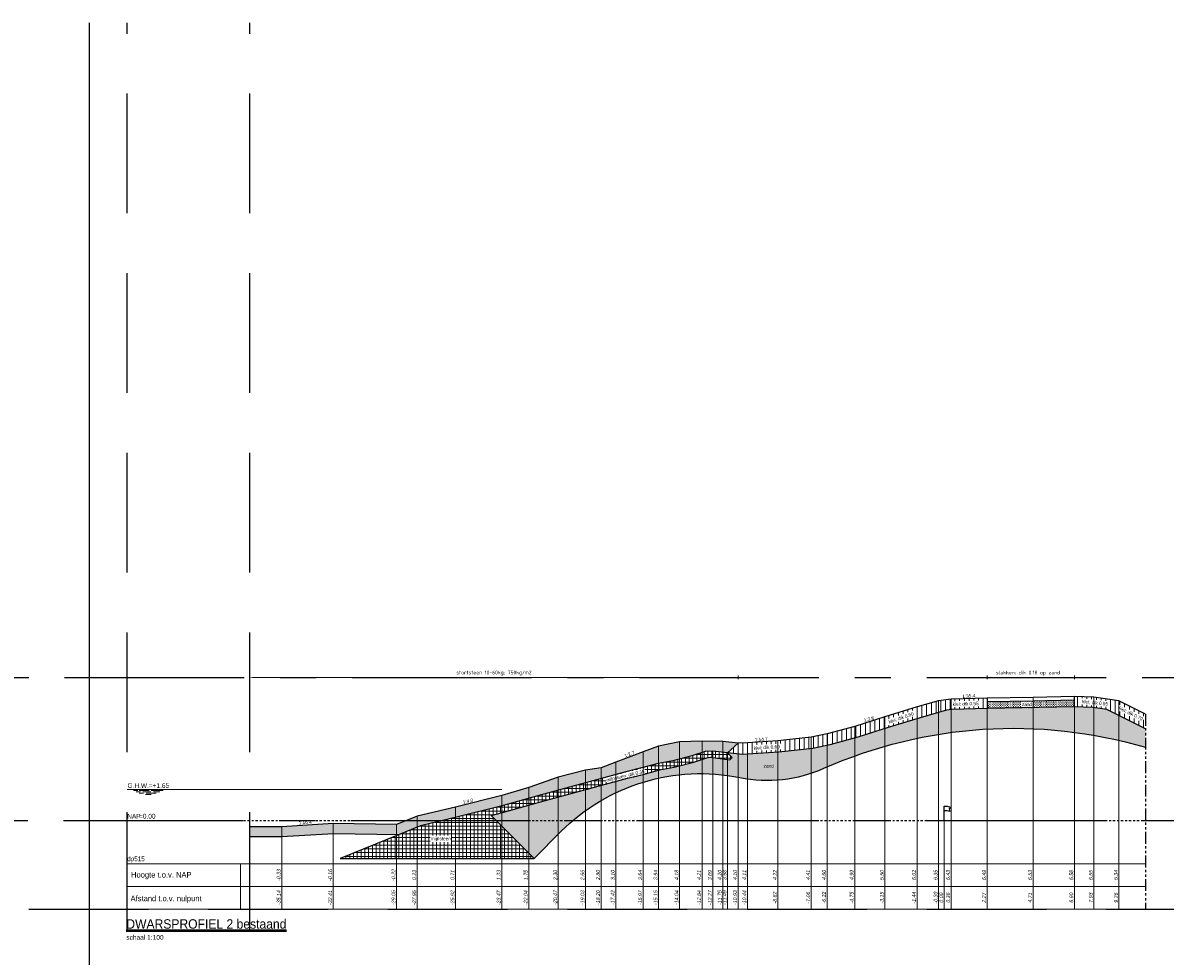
# Model space of a CAD drawing. Header units: metres. Extents: x -256 to 430, y -135 to 172.
# Tile 16 of 29: x 104 to 165, y 51 to 100. Entities that reach past the tile are written whole.
import ezdxf
from ezdxf.enums import TextEntityAlignment as Align

# ---------------------------------------------------------------- set-up
doc = ezdxf.new("R2010")
doc.units = ezdxf.units.M
doc.header["$LTSCALE"] = 0.1
for name, pattern in [('CENTER', [50.8, 31.75, -6.35, 6.35, -6.35]), ('HIDDEN', [9.525, 6.35, -3.175]), ('NAP', [20, 12.5, -2.5, 2.5, -2.5]), ('PHANTOM', [2.5, 1.25, -0.25, 0.25, -0.25, 0.25, -0.25])]:
    doc.linetypes.add(name, pattern=pattern)
for name, color, linetype, lineweight in [('DP-Afbreek', 2, 'PHANTOM', 25), ('DP-BS-arcering_klei', 253, 'Continuous', 0), ('DP-BS-arcering_kreukelberm', 253, 'Continuous', 0), ('DP-BS-arcering_mijnsteen', 253, 'Continuous', 0), ('DP-BS-arcering_zand', 6, 'Continuous', 25), ('DP-BS-Maatvoering', 2, 'Continuous', 20), ('DP-BS-Matenbalk_verlenglijnen', 253, 'Continuous', 0), ('DP-BS-materiaalomschrijving', 213, 'Continuous', 18), ('DP-BS-profiel', 2, 'Continuous', 25), ('DP-Matenbalk', 1, 'Continuous', 18), ('DP-Matenbalk-omschrijving', 3, 'Continuous', 35), ('DP-Matenbalk_bestaandehoogten', 6, 'Continuous', 25), ('DP-NAP-lijn', 6, 'NAP', 25), ('DP-Taludhelling', 1, 'Continuous', 18), ('DP-waterlijn', 1, 'Continuous', 13), ('DP-Waterlijn_tekst', 7, 'Continuous', 35), ('TL-2.5 mm tekst_schaaldp', 7, 'Continuous', 25), ('TL-5.0mm Tekst', 4, 'Continuous', 50)]:
    doc.layers.add(name, color=color, linetype=linetype, lineweight=lineweight)
doc.layers.add('DP-BS-arcrand', color=111, linetype='Continuous', plot=False)
doc.layers.add('THEORETISCHE_NULLIJN', color=255, linetype='Continuous')
doc.styles.add('bestomschr', font='isocp.shx', dxfattribs={"width": 0.96})
doc.styles.add('dp-besthgt', font='StagCAD.ttf', dxfattribs={"oblique": 10, "height": 0.2})
doc.styles.add('StagCAD', font='StagCAD.ttf')
doc.dimstyles.new('best-maatv', dxfattribs={"dimscale": 0.1, "dimtxt": 2, "dimasz": 2, "dimexe": 1, "dimexo": 0, "dimgap": 1, "dimtad": 1, "dimrnd": 0.001, "dimzin": 1, "dimdsep": 46, "dimtxsty": 'bestomschr', "dimcen": 0.09, "dimclrd": 212, "dimclre": 212, "dimclrt": 2, "dimazin": 0, "dimtfac": 1, "dimtix": 1, "dimtmove": 0, "dimatfit": 3, "dimfxl": 1, "dimfxlon": 1, "dimtvp": 0.83, "dimtolj": 1, "dimtzin": 0, "dimlwd": 9, "dimlwe": 9, "dimarcsym": 0})
pattern_1 = [(0, (0, 0), (0.0625, 0.0625), [0, -0.125])]

# ---------------------------------------------------------------- blocks, each defined once
blk = doc.blocks.new('*U6')
at = {"layer": 'DP-Matenbalk'}
for p, q in [((0, -4.7), (6, -4.7)), ((0, -7.1), (0, -4.7)), ((6, -4.7), (6, -7.1)), ((6, -4.7), (54, -4.7)), ((0, -5.9), (6, -5.9)), ((6, -5.9), (54, -5.9)), ((0, -7.1), (6, -7.1)), ((6, -7.1), (54, -7.1))]:
    blk.add_line(p, q, dxfattribs=at)
at = {"layer": 'DP-Matenbalk', "style": 'StagCAD', "width": 0.8}
blk.add_attdef('DPNR', (0, -4.556), '', height=0.25, dxfattribs=at)
at = {"layer": 'DP-Matenbalk-omschrijving', "style": 'StagCAD'}
for s, p in [('Hoogte t.o.v. NAP', (0.2, -5.425)), ('Afstand t.o.v. nulpunt', (0.175, -6.679))]:
    blk.add_text(s, height=0.3, dxfattribs=at).set_placement(p)
at = {"layer": 'TL-2.5 mm tekst_schaaldp', "style": 'StagCAD', "width": 0.96}
blk.add_attdef('SCHAAL', (-0.05, -8.724), '', height=0.25, dxfattribs=at)
at = {"layer": 'TL-5.0mm Tekst', "style": 'StagCAD', "width": 0.96}
blk.add_attdef('OMSCHRIJVING', (-0.05, -8.135), '', height=0.5, dxfattribs=at)
blk = doc.blocks.new('*U34')
at = {"layer": 'DP-NAP-lijn'}
blk.add_line((0, 0), (540, 0), dxfattribs=at)
at = {"layer": 'DP-waterlijn'}
for p, q in [((0, 16.5), (198.58, 16.5)), ((3.38, 15.8), (5.63, 15.8)), ((4.71, 15.1), (6.95, 15.1)), ((6.33, 15.8), (11.56, 15.8)), ((8.57, 14.4), (6.38, 14.4)), ((8.25, 15.1), (12.51, 15.1)), ((9.6, 13.7), (12.74, 13.7)), ((15.31, 14.4), (10.04, 14.4)), ((12.73, 15.8), (19.08, 15.8)), ((13.84, 15.1), (17.21, 15.1))]:
    blk.add_line(p, q, dxfattribs=at)
at = {"layer": 'DP-NAP-lijn', "style": 'StagCAD'}
blk.add_text('NAP', height=2.5, dxfattribs=at).set_placement((0, 1))
blk.add_attdef('NAPLIJN', (6.25, 1), '', height=2.5, dxfattribs=at)
at = {"layer": 'DP-Waterlijn_tekst', "style": 'StagCAD'}
blk.add_attdef('WP', text='', height=2.5, dxfattribs=at).set_placement((11.17, 16.5), align=Align.BOTTOM_CENTER)
blk = doc.blocks.new('*D46')
at = {"layer": 'Defpoints', "color": 0, "transparency": 16777216}
for p in [(142.397, 65.289), (142.397, 61.802), (116.5, 57.375)]:
    blk.add_point(p, dxfattribs=at)
at = {"layer": 'DP-BS-Maatvoering', "color": 212, "lineweight": 9, "transparency": 16777216}
for p, q in [((116.5, 65.189), (116.5, 65.389)), ((116.7, 65.289), (142.197, 65.289)), ((142.397, 65.189), (142.397, 65.389))]:
    blk.add_line(p, q, dxfattribs=at)
at = {"layer": 'DP-BS-Maatvoering', "color": 212, "transparency": 16777216}
for points in [[(116.7, 65.322), (116.7, 65.256), (116.5, 65.289)], [(142.197, 65.322), (142.197, 65.256), (142.397, 65.289)]]:
    blk.add_solid(points, dxfattribs=at)
at = {"layer": 'DP-BS-Maatvoering', "color": 2, "transparency": 16777216, "insert": (129.448, 65.518), "char_height": 0.2, "attachment_point": 5, "style": 'bestomschr'}
blk.add_mtext('\\A1;stortsteen 10-60kg; 750kg/m2', dxfattribs=at)
blk = doc.blocks.new('*D47')
at = {"layer": 'Defpoints', "color": 0, "transparency": 16777216}
for p in [(160.229, 65.289), (160.229, 64.284), (155.602, 64.186)]:
    blk.add_point(p, dxfattribs=at)
at = {"layer": 'DP-BS-Maatvoering', "color": 212, "lineweight": 9, "transparency": 16777216}
for p, q in [((155.602, 65.189), (155.602, 65.389)), ((155.802, 65.289), (160.029, 65.289)), ((160.229, 65.189), (160.229, 65.389))]:
    blk.add_line(p, q, dxfattribs=at)
at = {"layer": 'DP-BS-Maatvoering', "color": 212, "transparency": 16777216}
for points in [[(155.802, 65.322), (155.802, 65.256), (155.602, 65.289)], [(160.029, 65.322), (160.029, 65.256), (160.229, 65.289)]]:
    blk.add_solid(points, dxfattribs=at)
at = {"layer": 'DP-BS-Maatvoering', "color": 2, "transparency": 16777216, "insert": (157.772, 65.514), "char_height": 0.2, "attachment_point": 5, "style": 'bestomschr'}
blk.add_mtext('\\A1;slakken; dik 0.18 op zand', dxfattribs=at)
blk = doc.blocks.new('131', base_point=(1177.325884, 0))
at = {"layer": 'THEORETISCHE_NULLIJN'}
blk.add_lwpolyline([(1177.325884, 0), (1177.325884, 0.5), (1177.450884, 0.5), (1177.607134, 0.46875), (1177.544634, 0.40625), (1177.575884, 0.3125), (1177.450884, 0.34375), (1177.325884, 0.34375)], dxfattribs=at)

msp = doc.modelspace()

# ---------------------------------------------------------------- hatches: boundary and pattern name
at = {"layer": 'DP-BS-arcering_klei'}
h = msp.add_hatch(dxfattribs=at)
h.set_pattern_fill('_USER', color=256, scale=0.25, angle=90, pattern_type=0)
h.set_pattern_definition([(90, (142.39656, 61.802), (-0.25, 0), [])])
h.paths.add_polyline_path([(160.5643, 63.8645), (162.0597, 63.7134), (162.0923, 64.0358), (160.5969, 64.1869)], flags=16)
h.paths.add_polyline_path([(162.4781, 63.5639), (163.8267, 62.9003), (163.9698, 63.191), (162.6212, 63.8546)], flags=16)
h.paths.add_polyline_path([(160.2303, 64.234), (160.2429, 63.7331), (161.2076, 63.6975), (161.9461, 63.5859), (164.0004, 62.5595), (164.0004, 63.342), (162.5954, 64.044), (161.259, 64.246), (160.229, 64.284), (160.229, 64.2658), (160.2295, 64.264)])
h = msp.add_hatch(dxfattribs=at)
h.set_pattern_fill('_USER', color=256, scale=0.25, angle=90, pattern_type=0)
h.set_pattern_definition([(90, (142.39656, 61.802), (-0.25, 2e-17), [])])
h.paths.add_polyline_path([(150.3905, 62.7528), (151.8093, 63.2487), (151.7024, 63.5546), (150.2836, 63.0586)], flags=16)
h.paths.add_polyline_path([(153.7177, 63.7026), (155.2199, 63.7494), (155.2099, 64.0732), (153.7076, 64.0265)], flags=16)
h.paths.add_polyline_path([(143.1736, 61.38), (144.6743, 61.4631), (144.6564, 61.7866), (143.1557, 61.7035)], flags=16)
h.paths.add_polyline_path([(155.6175, 63.6362), (155.6051, 64.006), (155.6019, 64.186), (153.6925, 64.132), (153.0322, 64.054), (151.8855, 63.723), (150.1794, 63.203), (148.579, 62.69), (147.1135, 62.304), (146.2688, 62.114), (144.5075, 61.923), (142.8866, 61.813), (142.3966, 61.802), (141.8398, 61.284), (142.6382, 61.2073), (142.9136, 61.2135), (144.5602, 61.3252), (146.3673, 61.5212), (147.2558, 61.721), (148.7471, 62.1138), (150.3584, 62.6303), (152.0562, 63.1478), (153.4466, 63.5491), (153.7326, 63.5829)])
at = {"layer": 'DP-BS-arcering_kreukelberm'}
h = msp.add_hatch(dxfattribs=at)
h.set_pattern_fill('NATUURST', color=256, scale=0.175, pattern_type=2)
h.set_pattern_definition([(0, (-4.4485, 51.716), (1.75, 1.75), [0.0875, -0.0875, 0.175, -1.4]), (0, (-5.1485, 51.8034), (1.75, 1.75), [0.4375, -1.3125]), (0, (-5.236, 51.891), (1.75, 1.75), [0.4375, -1.3125]), (0, (-4.4485, 52.3284), (1.75, 1.75), [0.0875, -1.6625]), (0, (-5.3235, 52.5034), (1.75, 1.75), [0.2625, -1.4875]), (0, (-5.3235, 52.591), (1.75, 1.75), [0.2625, -1.4875]), (0, (-4.2735, 52.6784), (1.75, 1.75), [0.525, -1.225]), (0, (-4.361, 52.766), (1.75, 1.75), [0.525, -1.225]), (0, (-4.7985, 52.941), (1.75, 1.75), [0.175, -1.575]), (0, (-4.711, 53.0284), (1.75, 1.75), [0.0875, -1.6625]), (0, (-5.4985, 53.2034), (1.75, 1.75), [0.0875, -0.0875, 0.0875, -1.4875]), (90, (-5.4985, 52.8534), (-1.75, 1.75), [0.2625, -1.4875]), (90, (-5.411, 52.241), (-1.75, 1.75), [0.0875, -0.175, 0.0875, -0.175, 0.35, -0.875]), (90, (-5.236, 53.291), (-1.75, 1.75), [0.0875, -1.6625]), (90, (-4.9735, 52.5034), (-1.75, 1.75), [0.0875, -1.6625]), (90, (-4.886, 52.941), (-1.75, 1.75), [0.0875, -1.6625]), (90, (-4.711, 51.9784), (-1.75, 1.75), [0.175, -1.575]), (90, (-4.6235, 51.891), (-1.75, 1.75), [0.2625, -1.4875]), (90, (-4.536, 52.941), (-1.75, 1.75), [0.175, -0.0875, 0.175, -1.3125]), (90, (-4.4485, 52.416), (-1.75, 1.75), [0.35, -1.4]), (90, (-4.361, 52.416), (-1.75, 1.75), [0.175, -1.575]), (90, (-4.186, 51.8034), (-1.75, 1.75), [0.35, -1.4]), (90, (-4.0985, 51.8034), (-1.75, 1.75), [0.2625, -1.4875]), (45, (-4.7985, 51.8909), (0, 1.75), [0.123744, -2.35113]), (45, (-4.536, 52.3284), (0, 1.75), [0.123744, -2.35113]), (45, (-4.361, 52.5909), (0, 1.75), [0.123744, -2.35113]), (45, (-5.586, 52.7659), (0, 1.75), [0.123744, -2.35113]), (45, (-5.411, 53.1159), (0, 1.75), [0.123744, -2.35113]), (45, (-4.6235, 52.1534), (0, 1.75), [0.247487, -2.227387]), (45, (-4.4485, 53.2909), (0, 1.75), [0.247487, -2.227387]), (135, (-4.536, 51.6284), (-1.75, 0), [0.247487, -2.227387]), (135, (-4.4485, 51.7159), (-1.75, 0), [0.247487, -2.227387]), (135, (-4.186, 52.1534), (-1.75, 0), [0.247487, -2.227387]), (135, (-4.4485, 52.7659), (-1.75, 0), [0.247487, -2.227387]), (135, (-4.361, 52.7659), (-1.75, 0), [0.247487, -2.227387]), (135, (-4.711, 52.2409), (-1.75, 0), [0.37123, -2.103643]), (135, (-4.0985, 52.1534), (-1.75, 0), [0.37123, -2.103643]), (135, (-4.711, 52.1534), (-1.75, 0), [0.494975, -1.9799]), (135, (-5.4985, 53.2034), (-1.75, 0), [0.494975, -1.9799]), (135, (-5.4985, 53.1159), (-1.75, 0), [0.494975, -1.9799]), (135, (-5.411, 52.1534), (-1.75, 0), [0.123744, -2.35113]), (135, (-5.411, 52.5909), (-1.75, 0), [0.123744, -2.35113]), (26.56505, (-4.361, 51.7159), (1.75, 7e-10), [0.195656, -3.717463]), (26.56505, (-4.711, 52.2409), (1.75, 7e-10), [0.195656, -3.717463]), (26.56505, (-4.0985, 52.0659), (1.75, 7e-10), [0.391312, -3.521807]), (26.56505, (-4.0985, 52.1534), (1.75, 7e-10), [0.391312, -3.521807]), (63.43495, (-4.6235, 53.0284), (9e-11, 1.75), [0.19565, -1.9565, 0.3913, -1.369669]), (63.43495, (-5.4985, 52.3284), (9e-11, 1.75), [0.195656, -3.717463]), (63.43495, (-5.236, 51.6284), (9e-11, 1.75), [0.195656, -3.717463]), (63.43495, (-5.411, 52.3284), (9e-11, 1.75), [0.195656, -3.717463]), (63.43495, (-4.536, 53.1159), (9e-11, 1.75), [0.195656, -3.717463]), (63.43495, (-4.6235, 53.0284), (9e-11, 1.75), [0.195656, -3.717463]), (63.43495, (-4.9735, 52.5909), (9e-11, 1.75), [0.391312, -3.521807]), (63.43495, (-5.061, 52.5909), (9e-11, 1.75), [0.391312, -3.521807]), (116.56505, (-5.3235, 52.5909), (-7e-10, 1.75), [0.195656, -3.717463]), (116.56505, (-5.236, 51.8034), (-7e-10, 1.75), [0.391312, -3.521807]), (116.56505, (-5.236, 51.8909), (-7e-10, 1.75), [0.391312, -3.521807]), (153.43495, (-4.886, 53.0284), (-1.75, 9e-11), [0.391312, -3.521807]), (153.43495, (-4.711, 53.0284), (-1.75, 9e-11), [0.586968, -3.326151]), (45, (-5.2868, 51.6284), (-0.386699, 0.386699), [0.2734375, -0.1367188])])
h.paths.add_polyline_path([(116.5, 57.3747), (116.5, 56.8347), (118.206, 56.834), (120.9353, 57.0007), (124.3776, 56.9401), (125.5476, 57.4133), (127.538, 57.8906), (129.8068, 58.4604), (131.9023, 59.0472), (136.4426, 60.2844), (137.3399, 60.5044), (138.1563, 60.7328), (138.9279, 60.8729), (139.9428, 61.127), (140.6551, 61.3636), (141.0605, 61.387), (141.8398, 61.284), (142.3966, 61.802), (141.5797, 61.898), (140.4866, 61.914), (139.2881, 61.877), (138.178, 61.637), (137.3605, 61.339), (135.9056, 60.8), (135.1275, 60.5), (134.3024, 60.364), (132.8611, 60.003), (131.2916, 59.453), (129.858, 59.03), (127.4093, 58.415), (125.3825, 57.929), (124.2771, 57.482), (120.9236, 57.541), (118.1896, 57.374)])
at = {"layer": 'DP-BS-arcering_mijnsteen'}
h = msp.add_hatch(dxfattribs=at)
h.set_pattern_fill('_U', color=256, scale=0.2, angle=90, double=1, pattern_type=0)
h.set_pattern_definition([(90, (0, 0), (-0.2, -1e-16), []), (180, (0, 0), (2e-16, -0.2), [])])
h.paths.add_polyline_path([(129.2979, 57.9717), (129.8966, 58.122), (131.9955, 58.7098), (136.5302, 59.9455), (137.4287, 60.1658), (138.2349, 60.3913), (139.0017, 60.5306), (140.0406, 60.7907), (140.7422, 61.0237), (140.9081, 61.0541), (141.9574, 60.9154), (142.0874, 61.0364), (141.8398, 61.284), (141.0605, 61.387), (140.6551, 61.3636), (139.9428, 61.127), (138.9279, 60.8729), (138.1563, 60.7328), (137.3399, 60.5044), (136.4426, 60.2844), (131.9023, 59.0472), (129.8068, 58.4604), (127.538, 57.8906), (125.5476, 57.4133), (124.3776, 56.9401), (121.2937, 55.6931), (131.5765, 55.6931)])
h.paths.add_polyline_path([(126.0709, 56.5571), (127.1959, 56.5571), (127.1959, 56.9081), (126.0709, 56.9081)], flags=16)
h.paths.add_polyline_path([(135.4207, 59.6507), (137.5047, 60.1457), (137.4236, 60.4872), (135.3396, 59.9922)], flags=16)
at = {"layer": 'DP-BS-arcering_zand'}
h = msp.add_hatch(dxfattribs=at)
h.set_pattern_fill('CUNETZAND', color=256, scale=0.1, pattern_type=2)
h.set_pattern_definition(pattern_1)
h.paths.add_polyline_path([(164.0004, 61.5841), (164.0004, 62.5595), (161.9461, 63.5859), (161.2076, 63.6975), (160.2088, 63.7344), (155.6175, 63.6362), (153.7326, 63.5829), (153.4466, 63.5491), (152.0562, 63.1478), (150.3584, 62.6303), (148.7471, 62.1138), (147.2558, 61.721), (146.3673, 61.5212), (144.5602, 61.3252), (142.9136, 61.2135), (142.6382, 61.2073), (141.8398, 61.284), (142.0874, 61.0364), (141.9574, 60.9154), (140.9081, 61.0541), (140.7422, 61.0237), (140.0406, 60.7907), (139.0017, 60.5306), (138.2349, 60.3913), (137.4287, 60.1658), (136.5302, 59.9455), (131.9955, 58.7098), (129.8966, 58.122), (129.2979, 57.9717), (131.5765, 55.6931), (133.0003, 57.1169, -0.251036), (142.4846, 59.9832, 0.154788), (146.9515, 60.4708, -0.1771463)])
h.paths.add_polyline_path([(143.7165, 60.4712), (144.3105, 60.4712), (144.3105, 60.7412), (143.7165, 60.7412)], flags=24)
h.paths.add_polyline_path([(148.9589, 62.2798), (150.3777, 62.7758), (150.2708, 63.0816), (148.852, 62.5857)], flags=24)
h.paths.add_polyline_path([(160.5643, 63.8645), (162.0597, 63.7134), (162.0923, 64.0358), (160.5969, 64.1869)], flags=24)
h.paths.add_polyline_path([(153.7177, 63.7026), (155.2199, 63.7494), (155.2099, 64.0732), (153.7076, 64.0265)], flags=24)
h.paths.add_polyline_path([(143.1736, 61.38), (144.6743, 61.4631), (144.6564, 61.7866), (143.1557, 61.7035)], flags=24)
h.paths.add_polyline_path([(162.4781, 63.5639), (163.8267, 62.9003), (163.9698, 63.191), (162.6212, 63.8546)], flags=24)
h.paths.add_polyline_path([(135.4207, 59.6507), (137.5047, 60.1457), (137.4236, 60.4872), (135.3396, 59.9922)], flags=24)
h = msp.add_hatch(dxfattribs=at)
h.set_pattern_fill('CUNETZAND', color=256, scale=0.1, pattern_type=2)
h.set_pattern_definition(pattern_1)
h.paths.add_polyline_path([(160.2336, 64.1041), (158.0479, 64.049), (155.6051, 64.006), (155.6175, 63.6362), (160.2088, 63.7344), (160.2429, 63.7331)])
h.paths.add_polyline_path([(157.4225, 63.7435), (158.0165, 63.7435), (158.0165, 64.0135), (157.4225, 64.0135)], flags=24)

# ---------------------------------------------------------------- linework, layer by layer
at = {"layer": 'Defpoints', "color": 1, "ltscale": 10}
msp.add_lwpolyline([(108, 13.7), (108, 100)], dxfattribs=at)
at = {"layer": 'Defpoints', "linetype": 'HIDDEN', "ltscale": 10}
for points in [[(110, 13.7), (110, 100)], [(116.5, 13.7), (116.5, 100)], [(0, 53), (308, 53)]]:
    msp.add_lwpolyline(points, dxfattribs=at)
at = {"layer": 'Defpoints', "linetype": 'CENTER', "ltscale": 3}
for points in [[(0, 65.2891), (308, 65.2891)], [(-0.0548, 57.704), (308, 57.704)]]:
    msp.add_lwpolyline(points, dxfattribs=at)
at = {"layer": 'DP-Afbreek', "ltscale": 5}
msp.add_lwpolyline([(164.0004, 63.342), (164.0004, 53)], dxfattribs=at)
at = {"layer": 'DP-BS-arcrand'}
msp.add_lwpolyline([(131.5765, 55.6931), (133.0003, 57.1169, -0.251036), (142.4846, 59.9832, 0.154788), (146.9515, 60.4708, -0.1771463), (164.0004, 61.5841, -0.1771463)], format="xyb", dxfattribs=at)
at = {"layer": 'DP-BS-Matenbalk_verlenglijnen'}
for points in [[(158.044, 64.229), (158.044, 53)], [(160.229, 64.284), (160.229, 53)], [(161.259, 64.246), (161.259, 53)], [(151.8855, 63.723), (151.8855, 53)], [(153.0322, 64.054), (153.0322, 53)], [(153.6925, 64.132), (153.6925, 53)], [(155.6019, 64.186), (155.6019, 53)], [(162.5954, 64.044), (162.5954, 53)], [(150.1794, 63.203), (150.1794, 53)], [(148.579, 62.69), (148.579, 53)], [(139.2881, 61.877), (139.2881, 53)], [(140.4866, 61.914), (140.4866, 53)], [(141.5797, 61.898), (141.5797, 53)], [(142.3966, 61.802), (142.3966, 53)], [(142.8866, 61.813), (142.8866, 53)], [(144.5075, 61.923), (144.5075, 53)], [(146.2688, 62.114), (146.2688, 53)], [(147.1135, 62.304), (147.1135, 53)], [(137.3605, 61.339), (137.3605, 53)], [(138.178, 61.637), (138.178, 53)], [(141.0605, 61.387), (141.0605, 53)], [(141.8398, 61.284), (141.8398, 53)], [(135.9056, 60.8), (135.9056, 53)], [(132.8611, 60.003), (132.8611, 53)], [(134.3024, 60.364), (134.3024, 53)], [(135.1275, 60.5), (135.1275, 53)], [(131.2916, 59.453), (131.2916, 53)], [(129.858, 59.03), (129.858, 53)], [(127.4093, 58.415), (127.4093, 53)], [(125.3825, 57.929), (125.3825, 53)], [(153.3322, 57.704), (153.3322, 53)], [(118.1896, 57.374), (118.1896, 53)], [(120.9236, 57.541), (120.9236, 53)], [(124.2771, 57.482), (124.2771, 53)]]:
    msp.add_lwpolyline(points, dxfattribs=at)
at = {"layer": 'DP-BS-profiel'}
for points in [[(164.0004, 63.342), (162.5954, 64.044), (161.259, 64.246), (160.229, 64.284), (158.044, 64.229), (155.6019, 64.186), (153.6925, 64.132), (153.0322, 64.054), (151.8855, 63.723), (150.1794, 63.203), (148.579, 62.69), (147.1135, 62.304), (146.2688, 62.114), (144.5075, 61.923), (142.8866, 61.813), (142.3966, 61.802)], [(160.2336, 64.1041), (160.229, 64.284), (158.044, 64.229), (155.6019, 64.186), (155.6051, 64.006), (158.0479, 64.049), (160.2336, 64.1041)], [(164.0004, 62.5595), (161.9461, 63.5859), (161.2076, 63.6975), (160.2088, 63.7344), (155.6175, 63.6362), (153.7326, 63.5829), (153.4466, 63.5491), (152.0562, 63.1478), (150.3584, 62.6303), (148.7471, 62.1138), (147.2558, 61.721), (146.3673, 61.5212), (144.5602, 61.3252), (142.9136, 61.2135), (142.6382, 61.2073), (141.8398, 61.284)], [(155.6051, 64.006), (155.6175, 63.6362)], [(160.2429, 63.7331), (160.2336, 64.1041)], [(142.3966, 61.802), (141.5797, 61.898), (140.4866, 61.914), (139.2881, 61.877), (138.178, 61.637), (137.3605, 61.339), (135.9056, 60.8), (135.1275, 60.5), (134.3024, 60.364), (132.8611, 60.003), (131.2916, 59.453), (129.858, 59.03), (127.4093, 58.415), (125.3825, 57.929), (124.2771, 57.482), (120.9236, 57.541), (118.1896, 57.374), (116.5, 57.3747)], [(142.3966, 61.802), (141.8398, 61.284), (141.0605, 61.387), (140.6551, 61.3636), (139.9428, 61.127), (138.9279, 60.8729), (138.1563, 60.7328), (137.3399, 60.5044), (136.4426, 60.2844), (131.9023, 59.0472), (129.8068, 58.4604), (127.538, 57.8906), (125.5476, 57.4133), (124.3776, 56.9401), (120.9353, 57.0007), (118.206, 56.834), (116.5, 56.8347)], [(124.3776, 56.9401), (121.2937, 55.6931), (131.5765, 55.6931), (129.2979, 57.9717), (129.8966, 58.122), (131.9955, 58.7098), (136.5302, 59.9455), (137.4287, 60.1658), (138.2349, 60.3913), (139.0017, 60.5306), (140.0406, 60.7907), (140.7422, 61.0237), (140.9081, 61.0541), (141.9574, 60.9154), (142.0874, 61.0364), (141.8398, 61.284)]]:
    msp.add_lwpolyline(points, dxfattribs=at)

# ---------------------------------------------------------------- block references
at = {"layer": 'DP-Matenbalk'}
msp.add_blockref('*U6', (110, 60.1), dxfattribs=at).add_auto_attribs({'SCHAAL': 'schaal 1:100', 'OMSCHRIJVING': '%%uDWARSPROFIEL 2 bestaand', 'DPNR': 'dp515'})
at = {"layer": 'DP-NAP-lijn', "xscale": 0.1, "yscale": 0.1, "zscale": 0.1}
msp.add_blockref('*U34', (110.0001, 57.704), dxfattribs=at).add_auto_attribs({'WP': 'G.H.W.=+1.65', 'NAPLIJN': '=0.00'})
at = {"layer": 'THEORETISCHE_NULLIJN', "xscale": 1.199999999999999, "yscale": 1.5, "zscale": 1.199999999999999}
msp.add_blockref('131', (153.3322, 57.704), dxfattribs=at)

# ---------------------------------------------------------------- texts
at = {"layer": 'DP-BS-materiaalomschrijving', "style": 'StagCAD'}
for s, rotation, p in [('klei; dik 0.55', 1.781189, (154.4682, 63.744)), ('klei; dik 0.55', 354.228569, (161.3138, 63.8069)), ('klei; dik 0.70', 333.800844, (163.1604, 63.2483)), ('klei; dik 0.60', 19.266879, (151.094, 63.0177)), ('klei; dik 0.60', 3.170007, (143.9229, 61.4395)), ('mijnsteen; dik 0.35', 13.360116, (136.4534, 59.9376))]:
    msp.add_text(s, height=0.18, rotation=rotation, dxfattribs=at).set_placement(p, align=Align.BOTTOM_CENTER)
for s, p in [('zand', (157.7195, 63.7165)), ('zand', (144.0135, 60.4442)), ('mijnsteen', (126.6334, 56.5976))]:
    msp.add_text(s, height=0.18, dxfattribs=at).set_placement(p, align=Align.BOTTOM_CENTER)
at = {"layer": 'DP-Matenbalk_bestaandehoogten', "style": 'dp-besthgt', "oblique": 10}
for s, p in [('-0.33', (118.1896, 54.8)), ('-0.16', (120.9236, 54.8)), ('-0.22', (124.2771, 54.8)), ('0.23', (125.3825, 54.8)), ('0.71', (127.4093, 54.8)), ('1.33', (129.8536, 54.7919)), ('1.75', (131.2916, 54.8)), ('2.30', (132.8611, 54.8)), ('2.66', (134.3024, 54.8)), ('2.80', (135.1275, 54.8)), ('3.10', (135.9056, 54.8)), ('3.64', (137.3605, 54.8)), ('3.94', (138.178, 54.8)), ('4.18', (139.2881, 54.8)), ('4.21', (140.4866, 54.8)), ('3.69', (141.0605, 54.7884)), ('4.20', (141.5797, 54.8)), ('3.58', (141.8398, 54.8)), ('4.10', (142.3966, 54.8)), ('4.11', (142.8866, 54.8)), ('4.22', (144.5075, 54.8)), ('4.41', (146.2688, 54.8)), ('4.60', (147.1135, 54.8)), ('4.99', (148.579, 54.8)), ('5.50', (150.1794, 54.8)), ('6.02', (151.8855, 54.8)), ('6.35', (153.0322, 54.8)), ('6.43', (153.6925, 54.8)), ('6.49', (155.6019, 54.8)), ('6.53', (158.044, 54.8)), ('6.58', (160.229, 54.8)), ('6.55', (161.259, 54.8)), ('6.34', (162.5954, 54.8)), ('-35.14', (118.1896, 53.6)), ('-32.41', (120.9236, 53.6)), ('-29.05', (124.2771, 53.6)), ('-27.95', (125.3825, 53.6)), ('-25.92', (127.4093, 53.6)), ('-23.47', (129.858, 53.5928)), ('-22.04', (131.2916, 53.6)), ('-20.47', (132.8611, 53.6)), ('-19.03', (134.3024, 53.6)), ('-18.20', (135.1275, 53.6)), ('-17.42', (135.9056, 53.6)), ('-15.97', (137.3605, 53.6)), ('-15.15', (138.178, 53.6)), ('-14.04', (139.2881, 53.6)), ('-12.84', (140.4866, 53.6)), ('-12.27', (141.0605, 53.599)), ('-11.75', (141.5797, 53.6)), ('-11.49', (141.8398, 53.6)), ('-10.93', (142.3966, 53.6)), ('-10.44', (142.8866, 53.6)), ('-8.82', (144.5075, 53.6)), ('-7.06', (146.2688, 53.6)), ('-6.22', (147.1135, 53.6)), ('-4.75', (148.579, 53.6)), ('-3.15', (150.1794, 53.6)), ('-1.44', (151.8855, 53.6)), ('-0.30', (153.0322, 53.6)), ('0.00', (153.3322, 53.6)), ('0.36', (153.6925, 53.6)), ('2.27', (155.6019, 53.6)), ('4.71', (158.044, 53.6)), ('6.90', (160.229, 53.6)), ('7.93', (161.259, 53.6)), ('9.26', (162.5954, 53.6))]:
    msp.add_text(s, height=0.2, rotation=90, dxfattribs=at).set_placement(p, align=Align.BOTTOM_CENTER)
at = {"layer": 'DP-Taludhelling', "style": 'StagCAD'}
for s, rotation, p in [('1:35.4', 1.619913, (154.6348, 64.1587)), ('1:3.8', 14.756019, (149.3703, 62.9437)), ('1:14.7', 3.882335, (143.633, 61.8608)), ('1:2.7', 20.329005, (136.6826, 61.0879)), ('1:4.0', 14.098092, (128.1083, 58.5906)), ('1:16.4', 3.495471, (119.4453, 57.4631))]:
    msp.add_text(s, height=0.18, rotation=rotation, dxfattribs=at).set_placement(p, align=Align.BOTTOM_CENTER)

# ---------------------------------------------------------------- dimensions: what is measured, and where the dimension line sits
at = {"layer": 'DP-BS-Maatvoering'}
for base, p1, p2, text, picture, middle in [((160.229, 65.2891), (155.6019, 64.186), (160.229, 64.284), 'slakken; dik 0.18 op zand', '*D47', (157.7719, 65.2891)), ((142.3966, 65.2891), (116.5, 57.3747), (142.3966, 61.802), 'stortsteen 10-60kg; 750kg/m2', '*D46', (129.4483, 65.2891))]:
    dim = msp.add_linear_dim(base=base, p1=p1, p2=p2, text=text, dimstyle='best-maatv', dxfattribs=at)
    dim.commit()
    dim.dimension.update_dxf_attribs({"geometry": picture, "text_midpoint": middle, "dimtype": 160})

doc.saveas('drawing.dxf')
